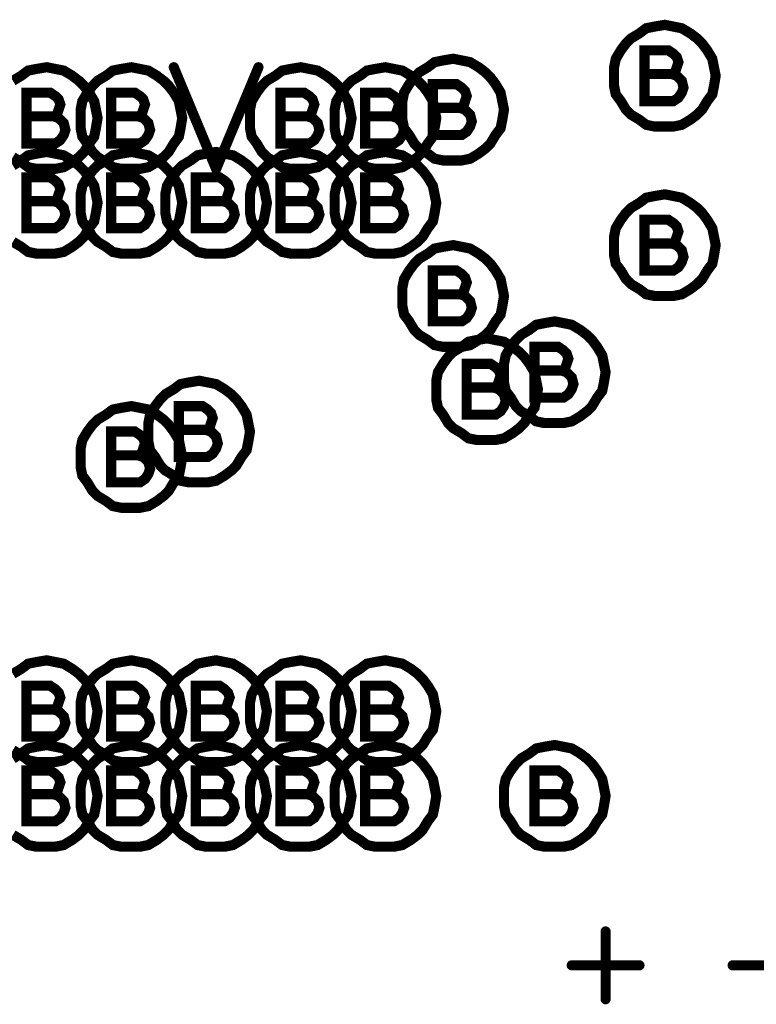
# Model space of a CAD drawing. Extents: x 28 to 61, y 24.9 to 46.
# Tile 18 of 96: x 36.289 to 36.724, y 30.487 to 31.068. Entities that reach past the tile are written whole.
import ezdxf

# ---------------------------------------------------------------- set-up
doc = ezdxf.new("R2010")
doc.units = 0
doc.layers.add('1', color=2, linetype='CONTINUOUS')

msp = doc.modelspace()

# ---------------------------------------------------------------- linework, layer by layer
at = {"layer": '1', "const_width": 0.006}
for points in [[(36.7, 31.035), (36.699, 31.04), (36.698, 31.045), (36.695, 31.05), (36.692, 31.054), (36.689, 31.057), (36.685, 31.06), (36.68, 31.063), (36.675, 31.064), (36.67, 31.065), (36.664, 31.064), (36.659, 31.063), (36.655, 31.06), (36.65, 31.057), (36.647, 31.054), (36.644, 31.05), (36.641, 31.045), (36.64, 31.04), (36.64, 31.035), (36.64, 31.029), (36.641, 31.024), (36.644, 31.02), (36.647, 31.015), (36.65, 31.012), (36.655, 31.009), (36.659, 31.006), (36.664, 31.005), (36.67, 31.005), (36.675, 31.005), (36.68, 31.006), (36.685, 31.009), (36.689, 31.012), (36.692, 31.015), (36.695, 31.02), (36.698, 31.024), (36.699, 31.029), (36.7, 31.035)], [(36.674, 31.036), (36.676, 31.037), (36.677, 31.04), (36.678, 31.043), (36.677, 31.046), (36.675, 31.048), (36.672, 31.05), (36.658, 31.05), (36.658, 31.02), (36.675, 31.02), (36.678, 31.022), (36.68, 31.025), (36.681, 31.028), (36.68, 31.032), (36.677, 31.035), (36.674, 31.036), (36.658, 31.036)], [(36.575, 31.015), (36.574, 31.02), (36.573, 31.025), (36.57, 31.03), (36.567, 31.034), (36.564, 31.037), (36.56, 31.04), (36.555, 31.043), (36.55, 31.044), (36.545, 31.045), (36.539, 31.044), (36.534, 31.043), (36.53, 31.04), (36.525, 31.037), (36.522, 31.034), (36.519, 31.03), (36.516, 31.025), (36.515, 31.02), (36.515, 31.015), (36.515, 31.009), (36.516, 31.004), (36.519, 31), (36.522, 30.995), (36.525, 30.992), (36.53, 30.989), (36.534, 30.986), (36.539, 30.985), (36.545, 30.985), (36.55, 30.985), (36.555, 30.986), (36.56, 30.989), (36.564, 30.992), (36.567, 30.995), (36.57, 31), (36.573, 31.004), (36.574, 31.009), (36.575, 31.015)], [(36.335, 31.01), (36.334, 31.015), (36.333, 31.02), (36.33, 31.025), (36.327, 31.029), (36.324, 31.032), (36.32, 31.035), (36.315, 31.038), (36.31, 31.039), (36.305, 31.04), (36.299, 31.039), (36.294, 31.038), (36.29, 31.035), (36.285, 31.032)], [(36.385, 31.01), (36.384, 31.015), (36.383, 31.02), (36.38, 31.025), (36.377, 31.029), (36.374, 31.032), (36.37, 31.035), (36.365, 31.038), (36.36, 31.039), (36.355, 31.04), (36.349, 31.039), (36.344, 31.038), (36.34, 31.035), (36.335, 31.032), (36.332, 31.029), (36.329, 31.025), (36.326, 31.02), (36.325, 31.015), (36.325, 31.01), (36.325, 31.004), (36.326, 30.999), (36.329, 30.995), (36.332, 30.99), (36.335, 30.987), (36.34, 30.984), (36.344, 30.981), (36.349, 30.98), (36.355, 30.98), (36.36, 30.98), (36.365, 30.981), (36.37, 30.984), (36.374, 30.987), (36.377, 30.99), (36.38, 30.995), (36.383, 30.999), (36.384, 31.004), (36.385, 31.01)], [(36.38, 31.04), (36.405, 30.98), (36.43, 31.04)], [(36.485, 31.01), (36.484, 31.015), (36.483, 31.02), (36.48, 31.025), (36.477, 31.029), (36.474, 31.032), (36.47, 31.035), (36.465, 31.038), (36.46, 31.039), (36.455, 31.04), (36.449, 31.039), (36.444, 31.038), (36.44, 31.035), (36.435, 31.032), (36.432, 31.029), (36.429, 31.025), (36.426, 31.02), (36.425, 31.015), (36.425, 31.01), (36.425, 31.004), (36.426, 30.999), (36.429, 30.995), (36.432, 30.99), (36.435, 30.987), (36.44, 30.984), (36.444, 30.981), (36.449, 30.98), (36.455, 30.98), (36.46, 30.98), (36.465, 30.981), (36.47, 30.984), (36.474, 30.987), (36.477, 30.99), (36.48, 30.995), (36.483, 30.999), (36.484, 31.004), (36.485, 31.01)], [(36.535, 31.01), (36.534, 31.015), (36.533, 31.02), (36.53, 31.025), (36.527, 31.029), (36.524, 31.032), (36.52, 31.035), (36.515, 31.038), (36.51, 31.039), (36.505, 31.04), (36.499, 31.039), (36.494, 31.038), (36.49, 31.035), (36.485, 31.032), (36.482, 31.029), (36.479, 31.025), (36.476, 31.02), (36.475, 31.015), (36.475, 31.01), (36.475, 31.004), (36.476, 30.999), (36.479, 30.995), (36.482, 30.99), (36.485, 30.987), (36.49, 30.984), (36.494, 30.981), (36.499, 30.98), (36.505, 30.98), (36.51, 30.98), (36.515, 30.981), (36.52, 30.984), (36.524, 30.987), (36.527, 30.99), (36.53, 30.995), (36.533, 30.999), (36.534, 31.004), (36.535, 31.01)], [(36.549, 31.016), (36.551, 31.017), (36.552, 31.02), (36.553, 31.023), (36.552, 31.026), (36.55, 31.028), (36.547, 31.03), (36.533, 31.03), (36.533, 31), (36.55, 31), (36.553, 31.002), (36.555, 31.005), (36.556, 31.008), (36.555, 31.012), (36.552, 31.015), (36.549, 31.016), (36.533, 31.016)], [(36.309, 31.011), (36.311, 31.012), (36.312, 31.015), (36.313, 31.018), (36.312, 31.021), (36.31, 31.023), (36.307, 31.025), (36.293, 31.025), (36.293, 30.995), (36.31, 30.995), (36.313, 30.997), (36.315, 31), (36.316, 31.003), (36.315, 31.007), (36.312, 31.01), (36.309, 31.011), (36.293, 31.011)], [(36.359, 31.011), (36.361, 31.012), (36.362, 31.015), (36.363, 31.018), (36.362, 31.021), (36.36, 31.023), (36.357, 31.025), (36.343, 31.025), (36.343, 30.995), (36.36, 30.995), (36.363, 30.997), (36.365, 31), (36.366, 31.003), (36.365, 31.007), (36.362, 31.01), (36.359, 31.011), (36.343, 31.011)], [(36.459, 31.011), (36.461, 31.012), (36.462, 31.015), (36.463, 31.018), (36.462, 31.021), (36.46, 31.023), (36.457, 31.025), (36.443, 31.025), (36.443, 30.995), (36.46, 30.995), (36.463, 30.997), (36.465, 31), (36.466, 31.003), (36.465, 31.007), (36.462, 31.01), (36.459, 31.011), (36.443, 31.011)], [(36.509, 31.011), (36.511, 31.012), (36.512, 31.015), (36.513, 31.018), (36.512, 31.021), (36.51, 31.023), (36.507, 31.025), (36.493, 31.025), (36.493, 30.995), (36.51, 30.995), (36.513, 30.997), (36.515, 31), (36.516, 31.003), (36.515, 31.007), (36.512, 31.01), (36.509, 31.011), (36.493, 31.011)], [(36.285, 30.987), (36.29, 30.984), (36.294, 30.981), (36.299, 30.98), (36.305, 30.98), (36.31, 30.98), (36.315, 30.981), (36.32, 30.984), (36.324, 30.987), (36.327, 30.99), (36.33, 30.995), (36.333, 30.999), (36.334, 31.004), (36.335, 31.01)], [(36.335, 30.96), (36.334, 30.965), (36.333, 30.97), (36.33, 30.975), (36.327, 30.979), (36.324, 30.982), (36.32, 30.985), (36.315, 30.988), (36.31, 30.989), (36.305, 30.99), (36.299, 30.989), (36.294, 30.988), (36.29, 30.985), (36.285, 30.982)], [(36.385, 30.96), (36.384, 30.965), (36.383, 30.97), (36.38, 30.975), (36.377, 30.979), (36.374, 30.982), (36.37, 30.985), (36.365, 30.988), (36.36, 30.989), (36.355, 30.99), (36.349, 30.989), (36.344, 30.988), (36.34, 30.985), (36.335, 30.982), (36.332, 30.979), (36.329, 30.975), (36.326, 30.97), (36.325, 30.965), (36.325, 30.96), (36.325, 30.954), (36.326, 30.949), (36.329, 30.945), (36.332, 30.94), (36.335, 30.937), (36.34, 30.934), (36.344, 30.931), (36.349, 30.93), (36.355, 30.93), (36.36, 30.93), (36.365, 30.931), (36.37, 30.934), (36.374, 30.937), (36.377, 30.94), (36.38, 30.945), (36.383, 30.949), (36.384, 30.954), (36.385, 30.96)], [(36.435, 30.96), (36.434, 30.965), (36.433, 30.97), (36.43, 30.975), (36.427, 30.979), (36.424, 30.982), (36.42, 30.985), (36.415, 30.988), (36.41, 30.989), (36.405, 30.99), (36.399, 30.989), (36.394, 30.988), (36.39, 30.985), (36.385, 30.982), (36.382, 30.979), (36.379, 30.975), (36.376, 30.97), (36.375, 30.965), (36.375, 30.96), (36.375, 30.954), (36.376, 30.949), (36.379, 30.945), (36.382, 30.94), (36.385, 30.937), (36.39, 30.934), (36.394, 30.931), (36.399, 30.93), (36.405, 30.93), (36.41, 30.93), (36.415, 30.931), (36.42, 30.934), (36.424, 30.937), (36.427, 30.94), (36.43, 30.945), (36.433, 30.949), (36.434, 30.954), (36.435, 30.96)], [(36.485, 30.96), (36.484, 30.965), (36.483, 30.97), (36.48, 30.975), (36.477, 30.979), (36.474, 30.982), (36.47, 30.985), (36.465, 30.988), (36.46, 30.989), (36.455, 30.99), (36.449, 30.989), (36.444, 30.988), (36.44, 30.985), (36.435, 30.982), (36.432, 30.979), (36.429, 30.975), (36.426, 30.97), (36.425, 30.965), (36.425, 30.96), (36.425, 30.954), (36.426, 30.949), (36.429, 30.945), (36.432, 30.94), (36.435, 30.937), (36.44, 30.934), (36.444, 30.931), (36.449, 30.93), (36.455, 30.93), (36.46, 30.93), (36.465, 30.931), (36.47, 30.934), (36.474, 30.937), (36.477, 30.94), (36.48, 30.945), (36.483, 30.949), (36.484, 30.954), (36.485, 30.96)], [(36.535, 30.96), (36.534, 30.965), (36.533, 30.97), (36.53, 30.975), (36.527, 30.979), (36.524, 30.982), (36.52, 30.985), (36.515, 30.988), (36.51, 30.989), (36.505, 30.99), (36.499, 30.989), (36.494, 30.988), (36.49, 30.985), (36.485, 30.982), (36.482, 30.979), (36.479, 30.975), (36.476, 30.97), (36.475, 30.965), (36.475, 30.96), (36.475, 30.954), (36.476, 30.949), (36.479, 30.945), (36.482, 30.94), (36.485, 30.937), (36.49, 30.934), (36.494, 30.931), (36.499, 30.93), (36.505, 30.93), (36.51, 30.93), (36.515, 30.931), (36.52, 30.934), (36.524, 30.937), (36.527, 30.94), (36.53, 30.945), (36.533, 30.949), (36.534, 30.954), (36.535, 30.96)], [(36.309, 30.961), (36.311, 30.962), (36.312, 30.965), (36.313, 30.968), (36.312, 30.971), (36.31, 30.973), (36.307, 30.975), (36.293, 30.975), (36.293, 30.945), (36.31, 30.945), (36.313, 30.947), (36.315, 30.95), (36.316, 30.953), (36.315, 30.957), (36.312, 30.96), (36.309, 30.961), (36.293, 30.961)], [(36.359, 30.961), (36.361, 30.962), (36.362, 30.965), (36.363, 30.968), (36.362, 30.971), (36.36, 30.973), (36.357, 30.975), (36.343, 30.975), (36.343, 30.945), (36.36, 30.945), (36.363, 30.947), (36.365, 30.95), (36.366, 30.953), (36.365, 30.957), (36.362, 30.96), (36.359, 30.961), (36.343, 30.961)], [(36.409, 30.961), (36.411, 30.962), (36.412, 30.965), (36.413, 30.968), (36.412, 30.971), (36.41, 30.973), (36.407, 30.975), (36.393, 30.975), (36.393, 30.945), (36.41, 30.945), (36.413, 30.947), (36.415, 30.95), (36.416, 30.953), (36.415, 30.957), (36.412, 30.96), (36.409, 30.961), (36.393, 30.961)], [(36.459, 30.961), (36.461, 30.962), (36.462, 30.965), (36.463, 30.968), (36.462, 30.971), (36.46, 30.973), (36.457, 30.975), (36.443, 30.975), (36.443, 30.945), (36.46, 30.945), (36.463, 30.947), (36.465, 30.95), (36.466, 30.953), (36.465, 30.957), (36.462, 30.96), (36.459, 30.961), (36.443, 30.961)], [(36.509, 30.961), (36.511, 30.962), (36.512, 30.965), (36.513, 30.968), (36.512, 30.971), (36.51, 30.973), (36.507, 30.975), (36.493, 30.975), (36.493, 30.945), (36.51, 30.945), (36.513, 30.947), (36.515, 30.95), (36.516, 30.953), (36.515, 30.957), (36.512, 30.96), (36.509, 30.961), (36.493, 30.961)], [(36.7, 30.935), (36.699, 30.94), (36.698, 30.945), (36.695, 30.95), (36.692, 30.954), (36.689, 30.957), (36.685, 30.96), (36.68, 30.963), (36.675, 30.964), (36.67, 30.965), (36.664, 30.964), (36.659, 30.963), (36.655, 30.96), (36.65, 30.957), (36.647, 30.954), (36.644, 30.95), (36.641, 30.945), (36.64, 30.94), (36.64, 30.935), (36.64, 30.929), (36.641, 30.924), (36.644, 30.92), (36.647, 30.915), (36.65, 30.912), (36.655, 30.909), (36.659, 30.906), (36.664, 30.905), (36.67, 30.905), (36.675, 30.905), (36.68, 30.906), (36.685, 30.909), (36.689, 30.912), (36.692, 30.915), (36.695, 30.92), (36.698, 30.924), (36.699, 30.929), (36.7, 30.935)], [(36.285, 30.937), (36.29, 30.934), (36.294, 30.931), (36.299, 30.93), (36.305, 30.93), (36.31, 30.93), (36.315, 30.931), (36.32, 30.934), (36.324, 30.937), (36.327, 30.94), (36.33, 30.945), (36.333, 30.949), (36.334, 30.954), (36.335, 30.96)], [(36.674, 30.936), (36.676, 30.937), (36.677, 30.94), (36.678, 30.943), (36.677, 30.946), (36.675, 30.948), (36.672, 30.95), (36.658, 30.95), (36.658, 30.92), (36.675, 30.92), (36.678, 30.922), (36.68, 30.925), (36.681, 30.928), (36.68, 30.932), (36.677, 30.935), (36.674, 30.936), (36.658, 30.936)], [(36.575, 30.905), (36.574, 30.91), (36.573, 30.915), (36.57, 30.92), (36.567, 30.924), (36.564, 30.927), (36.56, 30.93), (36.555, 30.933), (36.55, 30.934), (36.545, 30.935), (36.539, 30.934), (36.534, 30.933), (36.53, 30.93), (36.525, 30.927), (36.522, 30.924), (36.519, 30.92), (36.516, 30.915), (36.515, 30.91), (36.515, 30.905), (36.515, 30.899), (36.516, 30.894), (36.519, 30.89), (36.522, 30.885), (36.525, 30.882), (36.53, 30.879), (36.534, 30.876), (36.539, 30.875), (36.545, 30.875), (36.55, 30.875), (36.555, 30.876), (36.56, 30.879), (36.564, 30.882), (36.567, 30.885), (36.57, 30.89), (36.573, 30.894), (36.574, 30.899), (36.575, 30.905)], [(36.549, 30.906), (36.551, 30.907), (36.552, 30.91), (36.553, 30.913), (36.552, 30.916), (36.55, 30.918), (36.547, 30.92), (36.533, 30.92), (36.533, 30.89), (36.55, 30.89), (36.553, 30.892), (36.555, 30.895), (36.556, 30.898), (36.555, 30.902), (36.552, 30.905), (36.549, 30.906), (36.533, 30.906)], [(36.635, 30.86), (36.634, 30.865), (36.633, 30.87), (36.63, 30.875), (36.627, 30.879), (36.624, 30.882), (36.62, 30.885), (36.615, 30.888), (36.61, 30.889), (36.605, 30.89), (36.599, 30.889), (36.594, 30.888), (36.59, 30.885), (36.585, 30.882), (36.582, 30.879), (36.579, 30.875), (36.576, 30.87), (36.575, 30.865), (36.575, 30.86), (36.575, 30.854), (36.576, 30.849), (36.579, 30.845), (36.582, 30.84), (36.585, 30.837), (36.59, 30.834), (36.594, 30.831), (36.599, 30.83), (36.605, 30.83), (36.61, 30.83), (36.615, 30.831), (36.62, 30.834), (36.624, 30.837), (36.627, 30.84), (36.63, 30.845), (36.633, 30.849), (36.634, 30.854), (36.635, 30.86)], [(36.595, 30.85), (36.594, 30.855), (36.593, 30.86), (36.59, 30.865), (36.587, 30.869), (36.584, 30.872), (36.58, 30.875), (36.575, 30.878), (36.57, 30.879), (36.565, 30.88), (36.559, 30.879), (36.554, 30.878), (36.55, 30.875), (36.545, 30.872), (36.542, 30.869), (36.539, 30.865), (36.536, 30.86), (36.535, 30.855), (36.535, 30.85), (36.535, 30.844), (36.536, 30.839), (36.539, 30.835), (36.542, 30.83), (36.545, 30.827), (36.55, 30.824), (36.554, 30.821), (36.559, 30.82), (36.565, 30.82), (36.57, 30.82), (36.575, 30.821), (36.58, 30.824), (36.584, 30.827), (36.587, 30.83), (36.59, 30.835), (36.593, 30.839), (36.594, 30.844), (36.595, 30.85)], [(36.609, 30.861), (36.611, 30.862), (36.612, 30.865), (36.613, 30.868), (36.612, 30.871), (36.61, 30.873), (36.607, 30.875), (36.593, 30.875), (36.593, 30.845), (36.61, 30.845), (36.613, 30.847), (36.615, 30.85), (36.616, 30.853), (36.615, 30.857), (36.612, 30.86), (36.609, 30.861), (36.593, 30.861)], [(36.569, 30.851), (36.571, 30.852), (36.572, 30.855), (36.573, 30.858), (36.572, 30.861), (36.57, 30.863), (36.567, 30.865), (36.553, 30.865), (36.553, 30.835), (36.57, 30.835), (36.573, 30.837), (36.575, 30.84), (36.576, 30.843), (36.575, 30.847), (36.572, 30.85), (36.569, 30.851), (36.553, 30.851)], [(36.425, 30.825), (36.424, 30.83), (36.423, 30.835), (36.42, 30.84), (36.417, 30.844), (36.414, 30.847), (36.41, 30.85), (36.405, 30.853), (36.4, 30.854), (36.395, 30.855), (36.389, 30.854), (36.384, 30.853), (36.38, 30.85), (36.375, 30.847), (36.372, 30.844), (36.369, 30.84), (36.366, 30.835), (36.365, 30.83), (36.365, 30.825), (36.365, 30.819), (36.366, 30.814), (36.369, 30.81), (36.372, 30.805), (36.375, 30.802), (36.38, 30.799), (36.384, 30.796), (36.389, 30.795), (36.395, 30.795), (36.4, 30.795), (36.405, 30.796), (36.41, 30.799), (36.414, 30.802), (36.417, 30.805), (36.42, 30.81), (36.423, 30.814), (36.424, 30.819), (36.425, 30.825)], [(36.385, 30.81), (36.384, 30.815), (36.383, 30.82), (36.38, 30.825), (36.377, 30.829), (36.374, 30.832), (36.37, 30.835), (36.365, 30.838), (36.36, 30.839), (36.355, 30.84), (36.349, 30.839), (36.344, 30.838), (36.34, 30.835), (36.335, 30.832), (36.332, 30.829), (36.329, 30.825), (36.326, 30.82), (36.325, 30.815), (36.325, 30.81), (36.325, 30.804), (36.326, 30.799), (36.329, 30.795), (36.332, 30.79), (36.335, 30.787), (36.34, 30.784), (36.344, 30.781), (36.349, 30.78), (36.355, 30.78), (36.36, 30.78), (36.365, 30.781), (36.37, 30.784), (36.374, 30.787), (36.377, 30.79), (36.38, 30.795), (36.383, 30.799), (36.384, 30.804), (36.385, 30.81)], [(36.399, 30.826), (36.401, 30.827), (36.402, 30.83), (36.403, 30.833), (36.402, 30.836), (36.4, 30.838), (36.397, 30.84), (36.383, 30.84), (36.383, 30.81), (36.4, 30.81), (36.403, 30.812), (36.405, 30.815), (36.406, 30.818), (36.405, 30.822), (36.402, 30.825), (36.399, 30.826), (36.383, 30.826)], [(36.359, 30.811), (36.361, 30.812), (36.362, 30.815), (36.363, 30.818), (36.362, 30.821), (36.36, 30.823), (36.357, 30.825), (36.343, 30.825), (36.343, 30.795), (36.36, 30.795), (36.363, 30.797), (36.365, 30.8), (36.366, 30.803), (36.365, 30.807), (36.362, 30.81), (36.359, 30.811), (36.343, 30.811)], [(36.335, 30.66), (36.334, 30.665), (36.333, 30.67), (36.33, 30.675), (36.327, 30.679), (36.324, 30.682), (36.32, 30.685), (36.315, 30.688), (36.31, 30.689), (36.305, 30.69), (36.299, 30.689), (36.294, 30.688), (36.29, 30.685), (36.285, 30.682)], [(36.385, 30.66), (36.384, 30.665), (36.383, 30.67), (36.38, 30.675), (36.377, 30.679), (36.374, 30.682), (36.37, 30.685), (36.365, 30.688), (36.36, 30.689), (36.355, 30.69), (36.349, 30.689), (36.344, 30.688), (36.34, 30.685), (36.335, 30.682), (36.332, 30.679), (36.329, 30.675), (36.326, 30.67), (36.325, 30.665), (36.325, 30.66), (36.325, 30.654), (36.326, 30.649), (36.329, 30.645), (36.332, 30.64), (36.335, 30.637), (36.34, 30.634), (36.344, 30.631), (36.349, 30.63), (36.355, 30.63), (36.36, 30.63), (36.365, 30.631), (36.37, 30.634), (36.374, 30.637), (36.377, 30.64), (36.38, 30.645), (36.383, 30.649), (36.384, 30.654), (36.385, 30.66)], [(36.435, 30.66), (36.434, 30.665), (36.433, 30.67), (36.43, 30.675), (36.427, 30.679), (36.424, 30.682), (36.42, 30.685), (36.415, 30.688), (36.41, 30.689), (36.405, 30.69), (36.399, 30.689), (36.394, 30.688), (36.39, 30.685), (36.385, 30.682), (36.382, 30.679), (36.379, 30.675), (36.376, 30.67), (36.375, 30.665), (36.375, 30.66), (36.375, 30.654), (36.376, 30.649), (36.379, 30.645), (36.382, 30.64), (36.385, 30.637), (36.39, 30.634), (36.394, 30.631), (36.399, 30.63), (36.405, 30.63), (36.41, 30.63), (36.415, 30.631), (36.42, 30.634), (36.424, 30.637), (36.427, 30.64), (36.43, 30.645), (36.433, 30.649), (36.434, 30.654), (36.435, 30.66)], [(36.485, 30.66), (36.484, 30.665), (36.483, 30.67), (36.48, 30.675), (36.477, 30.679), (36.474, 30.682), (36.47, 30.685), (36.465, 30.688), (36.46, 30.689), (36.455, 30.69), (36.449, 30.689), (36.444, 30.688), (36.44, 30.685), (36.435, 30.682), (36.432, 30.679), (36.429, 30.675), (36.426, 30.67), (36.425, 30.665), (36.425, 30.66), (36.425, 30.654), (36.426, 30.649), (36.429, 30.645), (36.432, 30.64), (36.435, 30.637), (36.44, 30.634), (36.444, 30.631), (36.449, 30.63), (36.455, 30.63), (36.46, 30.63), (36.465, 30.631), (36.47, 30.634), (36.474, 30.637), (36.477, 30.64), (36.48, 30.645), (36.483, 30.649), (36.484, 30.654), (36.485, 30.66)], [(36.535, 30.66), (36.534, 30.665), (36.533, 30.67), (36.53, 30.675), (36.527, 30.679), (36.524, 30.682), (36.52, 30.685), (36.515, 30.688), (36.51, 30.689), (36.505, 30.69), (36.499, 30.689), (36.494, 30.688), (36.49, 30.685), (36.485, 30.682), (36.482, 30.679), (36.479, 30.675), (36.476, 30.67), (36.475, 30.665), (36.475, 30.66), (36.475, 30.654), (36.476, 30.649), (36.479, 30.645), (36.482, 30.64), (36.485, 30.637), (36.49, 30.634), (36.494, 30.631), (36.499, 30.63), (36.505, 30.63), (36.51, 30.63), (36.515, 30.631), (36.52, 30.634), (36.524, 30.637), (36.527, 30.64), (36.53, 30.645), (36.533, 30.649), (36.534, 30.654), (36.535, 30.66)], [(36.309, 30.661), (36.311, 30.662), (36.312, 30.665), (36.313, 30.668), (36.312, 30.671), (36.31, 30.673), (36.307, 30.675), (36.293, 30.675), (36.293, 30.645), (36.31, 30.645), (36.313, 30.647), (36.315, 30.65), (36.316, 30.653), (36.315, 30.657), (36.312, 30.66), (36.309, 30.661), (36.293, 30.661)], [(36.359, 30.661), (36.361, 30.662), (36.362, 30.665), (36.363, 30.668), (36.362, 30.671), (36.36, 30.673), (36.357, 30.675), (36.343, 30.675), (36.343, 30.645), (36.36, 30.645), (36.363, 30.647), (36.365, 30.65), (36.366, 30.653), (36.365, 30.657), (36.362, 30.66), (36.359, 30.661), (36.343, 30.661)], [(36.409, 30.661), (36.411, 30.662), (36.412, 30.665), (36.413, 30.668), (36.412, 30.671), (36.41, 30.673), (36.407, 30.675), (36.393, 30.675), (36.393, 30.645), (36.41, 30.645), (36.413, 30.647), (36.415, 30.65), (36.416, 30.653), (36.415, 30.657), (36.412, 30.66), (36.409, 30.661), (36.393, 30.661)], [(36.459, 30.661), (36.461, 30.662), (36.462, 30.665), (36.463, 30.668), (36.462, 30.671), (36.46, 30.673), (36.457, 30.675), (36.443, 30.675), (36.443, 30.645), (36.46, 30.645), (36.463, 30.647), (36.465, 30.65), (36.466, 30.653), (36.465, 30.657), (36.462, 30.66), (36.459, 30.661), (36.443, 30.661)], [(36.509, 30.661), (36.511, 30.662), (36.512, 30.665), (36.513, 30.668), (36.512, 30.671), (36.51, 30.673), (36.507, 30.675), (36.493, 30.675), (36.493, 30.645), (36.51, 30.645), (36.513, 30.647), (36.515, 30.65), (36.516, 30.653), (36.515, 30.657), (36.512, 30.66), (36.509, 30.661), (36.493, 30.661)], [(36.285, 30.637), (36.29, 30.634), (36.294, 30.631), (36.299, 30.63), (36.305, 30.63), (36.31, 30.63), (36.315, 30.631), (36.32, 30.634), (36.324, 30.637), (36.327, 30.64), (36.33, 30.645), (36.333, 30.649), (36.334, 30.654), (36.335, 30.66)], [(36.335, 30.61), (36.334, 30.615), (36.333, 30.62), (36.33, 30.625), (36.327, 30.629), (36.324, 30.632), (36.32, 30.635), (36.315, 30.638), (36.31, 30.639), (36.305, 30.64), (36.299, 30.639), (36.294, 30.638), (36.29, 30.635), (36.285, 30.632)], [(36.385, 30.61), (36.384, 30.615), (36.383, 30.62), (36.38, 30.625), (36.377, 30.629), (36.374, 30.632), (36.37, 30.635), (36.365, 30.638), (36.36, 30.639), (36.355, 30.64), (36.349, 30.639), (36.344, 30.638), (36.34, 30.635), (36.335, 30.632), (36.332, 30.629), (36.329, 30.625), (36.326, 30.62), (36.325, 30.615), (36.325, 30.61), (36.325, 30.604), (36.326, 30.599), (36.329, 30.595), (36.332, 30.59), (36.335, 30.587), (36.34, 30.584), (36.344, 30.581), (36.349, 30.58), (36.355, 30.58), (36.36, 30.58), (36.365, 30.581), (36.37, 30.584), (36.374, 30.587), (36.377, 30.59), (36.38, 30.595), (36.383, 30.599), (36.384, 30.604), (36.385, 30.61)], [(36.435, 30.61), (36.434, 30.615), (36.433, 30.62), (36.43, 30.625), (36.427, 30.629), (36.424, 30.632), (36.42, 30.635), (36.415, 30.638), (36.41, 30.639), (36.405, 30.64), (36.399, 30.639), (36.394, 30.638), (36.39, 30.635), (36.385, 30.632), (36.382, 30.629), (36.379, 30.625), (36.376, 30.62), (36.375, 30.615), (36.375, 30.61), (36.375, 30.604), (36.376, 30.599), (36.379, 30.595), (36.382, 30.59), (36.385, 30.587), (36.39, 30.584), (36.394, 30.581), (36.399, 30.58), (36.405, 30.58), (36.41, 30.58), (36.415, 30.581), (36.42, 30.584), (36.424, 30.587), (36.427, 30.59), (36.43, 30.595), (36.433, 30.599), (36.434, 30.604), (36.435, 30.61)], [(36.485, 30.61), (36.484, 30.615), (36.483, 30.62), (36.48, 30.625), (36.477, 30.629), (36.474, 30.632), (36.47, 30.635), (36.465, 30.638), (36.46, 30.639), (36.455, 30.64), (36.449, 30.639), (36.444, 30.638), (36.44, 30.635), (36.435, 30.632), (36.432, 30.629), (36.429, 30.625), (36.426, 30.62), (36.425, 30.615), (36.425, 30.61), (36.425, 30.604), (36.426, 30.599), (36.429, 30.595), (36.432, 30.59), (36.435, 30.587), (36.44, 30.584), (36.444, 30.581), (36.449, 30.58), (36.455, 30.58), (36.46, 30.58), (36.465, 30.581), (36.47, 30.584), (36.474, 30.587), (36.477, 30.59), (36.48, 30.595), (36.483, 30.599), (36.484, 30.604), (36.485, 30.61)], [(36.535, 30.61), (36.534, 30.615), (36.533, 30.62), (36.53, 30.625), (36.527, 30.629), (36.524, 30.632), (36.52, 30.635), (36.515, 30.638), (36.51, 30.639), (36.505, 30.64), (36.499, 30.639), (36.494, 30.638), (36.49, 30.635), (36.485, 30.632), (36.482, 30.629), (36.479, 30.625), (36.476, 30.62), (36.475, 30.615), (36.475, 30.61), (36.475, 30.604), (36.476, 30.599), (36.479, 30.595), (36.482, 30.59), (36.485, 30.587), (36.49, 30.584), (36.494, 30.581), (36.499, 30.58), (36.505, 30.58), (36.51, 30.58), (36.515, 30.581), (36.52, 30.584), (36.524, 30.587), (36.527, 30.59), (36.53, 30.595), (36.533, 30.599), (36.534, 30.604), (36.535, 30.61)], [(36.635, 30.61), (36.634, 30.615), (36.633, 30.62), (36.63, 30.625), (36.627, 30.629), (36.624, 30.632), (36.62, 30.635), (36.615, 30.638), (36.61, 30.639), (36.605, 30.64), (36.599, 30.639), (36.594, 30.638), (36.59, 30.635), (36.585, 30.632), (36.582, 30.629), (36.579, 30.625), (36.576, 30.62), (36.575, 30.615), (36.575, 30.61), (36.575, 30.604), (36.576, 30.599), (36.579, 30.595), (36.582, 30.59), (36.585, 30.587), (36.59, 30.584), (36.594, 30.581), (36.599, 30.58), (36.605, 30.58), (36.61, 30.58), (36.615, 30.581), (36.62, 30.584), (36.624, 30.587), (36.627, 30.59), (36.63, 30.595), (36.633, 30.599), (36.634, 30.604), (36.635, 30.61)], [(36.309, 30.611), (36.311, 30.612), (36.312, 30.615), (36.313, 30.618), (36.312, 30.621), (36.31, 30.623), (36.307, 30.625), (36.293, 30.625), (36.293, 30.595), (36.31, 30.595), (36.313, 30.597), (36.315, 30.6), (36.316, 30.603), (36.315, 30.607), (36.312, 30.61), (36.309, 30.611), (36.293, 30.611)], [(36.359, 30.611), (36.361, 30.612), (36.362, 30.615), (36.363, 30.618), (36.362, 30.621), (36.36, 30.623), (36.357, 30.625), (36.343, 30.625), (36.343, 30.595), (36.36, 30.595), (36.363, 30.597), (36.365, 30.6), (36.366, 30.603), (36.365, 30.607), (36.362, 30.61), (36.359, 30.611), (36.343, 30.611)], [(36.409, 30.611), (36.411, 30.612), (36.412, 30.615), (36.413, 30.618), (36.412, 30.621), (36.41, 30.623), (36.407, 30.625), (36.393, 30.625), (36.393, 30.595), (36.41, 30.595), (36.413, 30.597), (36.415, 30.6), (36.416, 30.603), (36.415, 30.607), (36.412, 30.61), (36.409, 30.611), (36.393, 30.611)], [(36.459, 30.611), (36.461, 30.612), (36.462, 30.615), (36.463, 30.618), (36.462, 30.621), (36.46, 30.623), (36.457, 30.625), (36.443, 30.625), (36.443, 30.595), (36.46, 30.595), (36.463, 30.597), (36.465, 30.6), (36.466, 30.603), (36.465, 30.607), (36.462, 30.61), (36.459, 30.611), (36.443, 30.611)], [(36.509, 30.611), (36.511, 30.612), (36.512, 30.615), (36.513, 30.618), (36.512, 30.621), (36.51, 30.623), (36.507, 30.625), (36.493, 30.625), (36.493, 30.595), (36.51, 30.595), (36.513, 30.597), (36.515, 30.6), (36.516, 30.603), (36.515, 30.607), (36.512, 30.61), (36.509, 30.611), (36.493, 30.611)], [(36.609, 30.611), (36.611, 30.612), (36.612, 30.615), (36.613, 30.618), (36.612, 30.621), (36.61, 30.623), (36.607, 30.625), (36.593, 30.625), (36.593, 30.595), (36.61, 30.595), (36.613, 30.597), (36.615, 30.6), (36.616, 30.603), (36.615, 30.607), (36.612, 30.61), (36.609, 30.611), (36.593, 30.611)], [(36.285, 30.587), (36.29, 30.584), (36.294, 30.581), (36.299, 30.58), (36.305, 30.58), (36.31, 30.58), (36.315, 30.581), (36.32, 30.584), (36.324, 30.587), (36.327, 30.59), (36.33, 30.595), (36.333, 30.599), (36.334, 30.604), (36.335, 30.61)], [(36.635, 30.49), (36.635, 30.53)], [(36.615, 30.51), (36.655, 30.51)], [(36.71, 30.51), (36.75, 30.51)]]:
    msp.add_lwpolyline(points, dxfattribs=at)
at = {"layer": '1', "const_width": 0.003}
for points in [[(36.3815, 31.04, 1), (36.3785, 31.04, 1)], [(36.4315, 31.04, 1), (36.4285, 31.04, 1)], [(36.6595, 31.036, 1), (36.6565, 31.036, 1)], [(36.6755, 31.036, 1), (36.6725, 31.036, 1)], [(36.7015, 31.035, 1), (36.6985, 31.035, 1)], [(36.7015, 31.035, 1), (36.6985, 31.035, 1)], [(36.5345, 31.016, 1), (36.5315, 31.016, 1)], [(36.5505, 31.016, 1), (36.5475, 31.016, 1)], [(36.5765, 31.015, 1), (36.5735, 31.015, 1)], [(36.5765, 31.015, 1), (36.5735, 31.015, 1)], [(36.2945, 31.011, 1), (36.2915, 31.011, 1)], [(36.3105, 31.011, 1), (36.3075, 31.011, 1)], [(36.3365, 31.01, 1), (36.3335, 31.01, 1)], [(36.3365, 31.01, 1), (36.3335, 31.01, 1)], [(36.3445, 31.011, 1), (36.3415, 31.011, 1)], [(36.3605, 31.011, 1), (36.3575, 31.011, 1)], [(36.3865, 31.01, 1), (36.3835, 31.01, 1)], [(36.3865, 31.01, 1), (36.3835, 31.01, 1)], [(36.4445, 31.011, 1), (36.4415, 31.011, 1)], [(36.4605, 31.011, 1), (36.4575, 31.011, 1)], [(36.4865, 31.01, 1), (36.4835, 31.01, 1)], [(36.4865, 31.01, 1), (36.4835, 31.01, 1)], [(36.4945, 31.011, 1), (36.4915, 31.011, 1)], [(36.5105, 31.011, 1), (36.5075, 31.011, 1)], [(36.5365, 31.01, 1), (36.5335, 31.01, 1)], [(36.5365, 31.01, 1), (36.5335, 31.01, 1)], [(36.2945, 30.961, 1), (36.2915, 30.961, 1)], [(36.3105, 30.961, 1), (36.3075, 30.961, 1)], [(36.3365, 30.96, 1), (36.3335, 30.96, 1)], [(36.3365, 30.96, 1), (36.3335, 30.96, 1)], [(36.3445, 30.961, 1), (36.3415, 30.961, 1)], [(36.3605, 30.961, 1), (36.3575, 30.961, 1)], [(36.3865, 30.96, 1), (36.3835, 30.96, 1)], [(36.3865, 30.96, 1), (36.3835, 30.96, 1)], [(36.3945, 30.961, 1), (36.3915, 30.961, 1)], [(36.4105, 30.961, 1), (36.4075, 30.961, 1)], [(36.4365, 30.96, 1), (36.4335, 30.96, 1)], [(36.4365, 30.96, 1), (36.4335, 30.96, 1)], [(36.4445, 30.961, 1), (36.4415, 30.961, 1)], [(36.4605, 30.961, 1), (36.4575, 30.961, 1)], [(36.4865, 30.96, 1), (36.4835, 30.96, 1)], [(36.4865, 30.96, 1), (36.4835, 30.96, 1)], [(36.4945, 30.961, 1), (36.4915, 30.961, 1)], [(36.5105, 30.961, 1), (36.5075, 30.961, 1)], [(36.5365, 30.96, 1), (36.5335, 30.96, 1)], [(36.5365, 30.96, 1), (36.5335, 30.96, 1)], [(36.6595, 30.936, 1), (36.6565, 30.936, 1)], [(36.6755, 30.936, 1), (36.6725, 30.936, 1)], [(36.7015, 30.935, 1), (36.6985, 30.935, 1)], [(36.7015, 30.935, 1), (36.6985, 30.935, 1)], [(36.5345, 30.906, 1), (36.5315, 30.906, 1)], [(36.5505, 30.906, 1), (36.5475, 30.906, 1)], [(36.5765, 30.905, 1), (36.5735, 30.905, 1)], [(36.5765, 30.905, 1), (36.5735, 30.905, 1)], [(36.5945, 30.861, 1), (36.5915, 30.861, 1)], [(36.6105, 30.861, 1), (36.6075, 30.861, 1)], [(36.6365, 30.86, 1), (36.6335, 30.86, 1)], [(36.6365, 30.86, 1), (36.6335, 30.86, 1)], [(36.5545, 30.851, 1), (36.5515, 30.851, 1)], [(36.5705, 30.851, 1), (36.5675, 30.851, 1)], [(36.5965, 30.85, 1), (36.5935, 30.85, 1)], [(36.5965, 30.85, 1), (36.5935, 30.85, 1)], [(36.3845, 30.826, 1), (36.3815, 30.826, 1)], [(36.4005, 30.826, 1), (36.3975, 30.826, 1)], [(36.4265, 30.825, 1), (36.4235, 30.825, 1)], [(36.4265, 30.825, 1), (36.4235, 30.825, 1)], [(36.3445, 30.811, 1), (36.3415, 30.811, 1)], [(36.3605, 30.811, 1), (36.3575, 30.811, 1)], [(36.3865, 30.81, 1), (36.3835, 30.81, 1)], [(36.3865, 30.81, 1), (36.3835, 30.81, 1)], [(36.2945, 30.661, 1), (36.2915, 30.661, 1)], [(36.3105, 30.661, 1), (36.3075, 30.661, 1)], [(36.3365, 30.66, 1), (36.3335, 30.66, 1)], [(36.3365, 30.66, 1), (36.3335, 30.66, 1)], [(36.3445, 30.661, 1), (36.3415, 30.661, 1)], [(36.3605, 30.661, 1), (36.3575, 30.661, 1)], [(36.3865, 30.66, 1), (36.3835, 30.66, 1)], [(36.3865, 30.66, 1), (36.3835, 30.66, 1)], [(36.3945, 30.661, 1), (36.3915, 30.661, 1)], [(36.4105, 30.661, 1), (36.4075, 30.661, 1)], [(36.4365, 30.66, 1), (36.4335, 30.66, 1)], [(36.4365, 30.66, 1), (36.4335, 30.66, 1)], [(36.4445, 30.661, 1), (36.4415, 30.661, 1)], [(36.4605, 30.661, 1), (36.4575, 30.661, 1)], [(36.4865, 30.66, 1), (36.4835, 30.66, 1)], [(36.4865, 30.66, 1), (36.4835, 30.66, 1)], [(36.4945, 30.661, 1), (36.4915, 30.661, 1)], [(36.5105, 30.661, 1), (36.5075, 30.661, 1)], [(36.5365, 30.66, 1), (36.5335, 30.66, 1)], [(36.5365, 30.66, 1), (36.5335, 30.66, 1)], [(36.2945, 30.611, 1), (36.2915, 30.611, 1)], [(36.3105, 30.611, 1), (36.3075, 30.611, 1)], [(36.3365, 30.61, 1), (36.3335, 30.61, 1)], [(36.3365, 30.61, 1), (36.3335, 30.61, 1)], [(36.3445, 30.611, 1), (36.3415, 30.611, 1)], [(36.3605, 30.611, 1), (36.3575, 30.611, 1)], [(36.3865, 30.61, 1), (36.3835, 30.61, 1)], [(36.3865, 30.61, 1), (36.3835, 30.61, 1)], [(36.3945, 30.611, 1), (36.3915, 30.611, 1)], [(36.4105, 30.611, 1), (36.4075, 30.611, 1)], [(36.4365, 30.61, 1), (36.4335, 30.61, 1)], [(36.4365, 30.61, 1), (36.4335, 30.61, 1)], [(36.4445, 30.611, 1), (36.4415, 30.611, 1)], [(36.4605, 30.611, 1), (36.4575, 30.611, 1)], [(36.4865, 30.61, 1), (36.4835, 30.61, 1)], [(36.4865, 30.61, 1), (36.4835, 30.61, 1)], [(36.4945, 30.611, 1), (36.4915, 30.611, 1)], [(36.5105, 30.611, 1), (36.5075, 30.611, 1)], [(36.5365, 30.61, 1), (36.5335, 30.61, 1)], [(36.5365, 30.61, 1), (36.5335, 30.61, 1)], [(36.5945, 30.611, 1), (36.5915, 30.611, 1)], [(36.6105, 30.611, 1), (36.6075, 30.611, 1)], [(36.6365, 30.61, 1), (36.6335, 30.61, 1)], [(36.6365, 30.61, 1), (36.6335, 30.61, 1)], [(36.6365, 30.53, 1), (36.6335, 30.53, 1)], [(36.6165, 30.51, 1), (36.6135, 30.51, 1)], [(36.6565, 30.51, 1), (36.6535, 30.51, 1)], [(36.7115, 30.51, 1), (36.7085, 30.51, 1)], [(36.6365, 30.49, 1), (36.6335, 30.49, 1)]]:
    msp.add_lwpolyline(points, format="xyb", close=True, dxfattribs=at)

doc.saveas('drawing.dxf')
